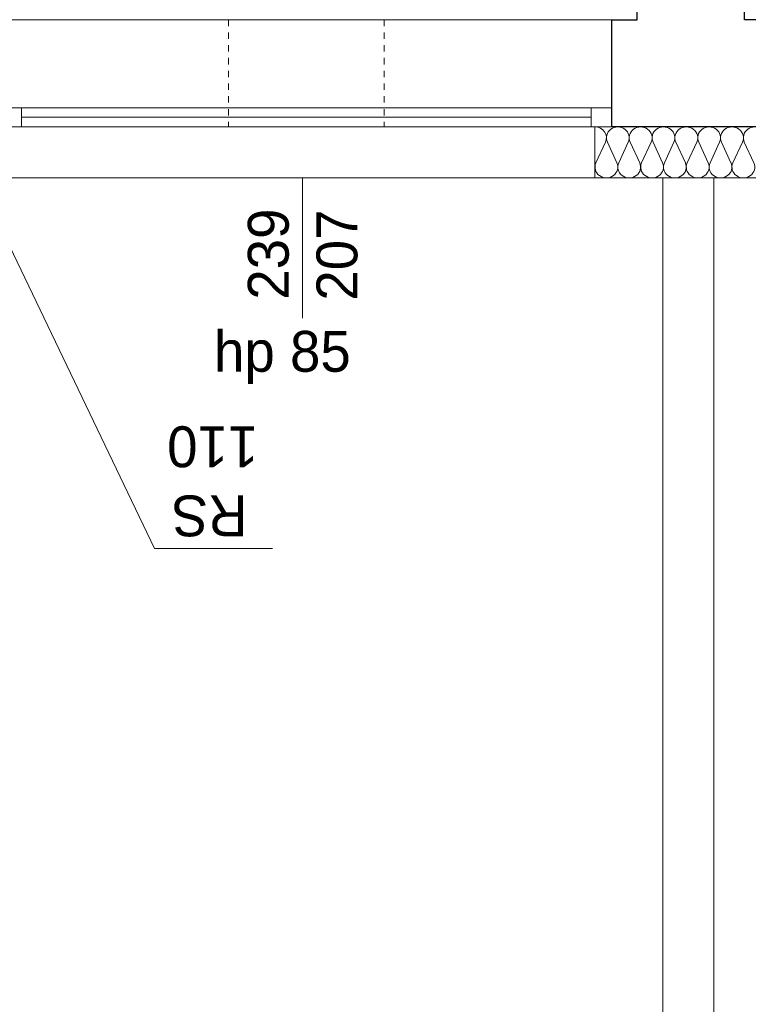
# Model space of a CAD drawing. Extents: x -220425 to -93252, y -20065 to 80294.
# Tile 71 of 103: x -120399 to -117547, y -13453 to -9595. Entities that reach past the tile are written whole.
import ezdxf

# ---------------------------------------------------------------- set-up
doc = ezdxf.new("R2010")
doc.units = 0
doc.header["$MEASUREMENT"] = 0
doc.linetypes.add('Hidden Line', pattern=[50, 25, -25])
doc.layers.add('Arch ocieplenie_Nr_Pióra__22', color=7, linetype='Continuous', lineweight=9, true_color=0x7f7f7f)
doc.layers.add('Arch okna_Nr_Pióra__4', color=7, linetype='Continuous', lineweight=9, true_color=0x029e21)
for name, color, linetype, lineweight in [('Arch rynny_Nr_Pióra__21', 7, 'Continuous', 9), ('Arch schody_Nr_Pióra__21', 7, 'Continuous', 9), ('Arch wyburzenia_Nr_Pióra__46', 5, 'Continuous', 13), ('INWENT.ŚCIANY_Nr_Pióra__1', 7, 'Continuous', 25), ('INWENT.ŚCIANY_Nr_Pióra__101', 8, 'Continuous', 13), ('PODKŁAD', 252, 'Continuous', 35)]:
    doc.layers.add(name, color=color, linetype=linetype, lineweight=lineweight)
doc.styles.add('GENERATED_STYLE_6', font='txt')

# ---------------------------------------------------------------- blocks, each defined once
blk = doc.blocks.new('parter')
at = {"layer": 'Arch ocieplenie_Nr_Pióra__22', "color": 252, "linetype": 'Continuous'}
for p, q in [((-182003.6, -10155.6), (-181966.4, -10074.7)), ((-181958.9, -10074.7), (-181921.8, -10155.6)), ((-181914.3, -10155.6), (-181877.1, -10074.7)), ((-181869.6, -10074.7), (-181832.4, -10155.6)), ((-181824.9, -10155.6), (-181787.7, -10074.7)), ((-181780.2, -10074.7), (-181743, -10155.6)), ((-181735.5, -10155.6), (-181698.3, -10074.7)), ((-181690.8, -10074.7), (-181653.6, -10155.6)), ((-181646.1, -10155.6), (-181608.9, -10074.7)), ((-181601.4, -10074.7), (-181564.3, -10155.6)), ((-181556.8, -10155.6), (-181519.6, -10074.7)), ((-181512.1, -10074.7), (-181474.9, -10155.6)), ((-181467.4, -10155.6), (-181430.2, -10074.7)), ((-181422.7, -10074.7), (-181385.5, -10155.6))]:
    blk.add_line(p, q, dxfattribs=at)
for centre, start_param, end_param in [((-182007.4, -10057.7), 5.870392, 7.853982), ((-181918, -10057.7), 5.870392, 9.837571), ((-181828.6, -10057.7), 5.870392, 9.837571), ((-181739.3, -10057.7), 5.870392, 9.837571), ((-181649.9, -10057.7), 5.870392, 9.837571), ((-181560.5, -10057.7), 5.870392, 9.837571), ((-181471.1, -10057.7), 5.870392, 9.837571), ((-181381.8, -10057.7), 5.870392, 9.837571), ((-181962.7, -10172.6), 2.728799, 6.695979), ((-181873.3, -10172.6), 2.728799, 6.695979), ((-181783.9, -10172.6), 2.728799, 6.695979), ((-181694.6, -10172.6), 2.728799, 6.695979), ((-181605.2, -10172.6), 2.728799, 6.695979), ((-181515.8, -10172.6), 2.728799, 6.695979), ((-181426.4, -10172.6), 2.728799, 6.695979)]:
    blk.add_ellipse(centre, major_axis=(44.7, 0), ratio=0.951846, start_param=start_param, end_param=end_param, dxfattribs=at)
at = {"layer": 'Arch okna_Nr_Pióra__4', "color": 252, "linetype": 'Continuous'}
for p, q in [((-184332.4, -9595.1), (-181942.4, -9595.1)), ((-184332.4, -9940.1), (-181942.4, -9940.1)), ((-184252.4, -9940.1), (-184252.4, -10015.1)), ((-182022.4, -9940.1), (-182022.4, -10015.1)), ((-184252.4, -9977.6), (-182022.4, -9977.6)), ((-184332.4, -10015.1), (-181942.4, -10015.1)), ((-184297.4, -10215.1), (-182007.4, -10215.1)), ((-183152.4, -10215.1), (-183152.4, -10765.1))]:
    blk.add_line(p, q, dxfattribs=at)
at = {"layer": 'Arch rynny_Nr_Pióra__21', "color": 252, "linetype": 'Continuous'}
for p, q in [((-183732.2, -11666.4), (-184387.4, -10300.1)), ((-183269.5, -11666.4), (-183732.2, -11666.4))]:
    blk.add_line(p, q, dxfattribs=at)
at = {"layer": 'Arch schody_Nr_Pióra__21', "color": 252, "linetype": 'Continuous'}
for p, q in [((-181742.4, -10215.1), (-181742.4, -17665.1)), ((-181542.4, -10215.1), (-181542.4, -17665.1))]:
    blk.add_line(p, q, dxfattribs=at)
at = {"layer": 'Arch wyburzenia_Nr_Pióra__46', "color": 252, "linetype": 'Continuous'}
for p, q in [((-182007.4, -10015.1), (-182007.4, -10215.1)), ((-182007.4, -10215.1), (-181292.4, -10215.1))]:
    blk.add_line(p, q, dxfattribs=at)
at = {"layer": 'INWENT.ŚCIANY_Nr_Pióra__1', "color": 252, "linetype": 'Continuous'}
for p, q in [((-181842.4, -9595.1), (-181842.4, -3945.1)), ((-181422.4, -9595.1), (-181422.4, -3945.1)), ((-181942.4, -9595.1), (-181842.4, -9595.1)), ((-181942.4, -9595.1), (-181942.4, -10015.1)), ((-181342.4, -9595.1), (-181422.4, -9595.1)), ((-181342.4, -10015.1), (-181942.4, -10015.1))]:
    blk.add_line(p, q, dxfattribs=at)
at = {"layer": 'INWENT.ŚCIANY_Nr_Pióra__101', "color": 252, "linetype": 'Hidden Line'}
for p, q in [((-183442.4, -9595.1), (-182832.4, -9595.1)), ((-183442.4, -9595.1), (-183442.4, -10015.1)), ((-182832.4, -9595.1), (-182832.4, -10015.1)), ((-183442.4, -10015.1), (-182832.4, -10015.1))]:
    blk.add_line(p, q, dxfattribs=at)
at = {"layer": 'Arch okna_Nr_Pióra__4', "color": 252, "linetype": 'Continuous', "style": 'GENERATED_STYLE_6'}
for s, p in [('239', (-183206.6, -10692.1)), ('207', (-182937.9, -10695.9))]:
    blk.add_text(s, height=160, rotation=90, dxfattribs=at).set_placement(p)
blk.add_text('hp 85', height=160, dxfattribs=at).set_placement((-183499, -10974.5))
at = {"layer": 'Arch rynny_Nr_Pióra__21', "color": 252, "linetype": 'Continuous', "style": 'GENERATED_STYLE_6'}
for s, p in [('110', (-183325.6, -11188.3)), ('RS', (-183367.5, -11459.1))]:
    blk.add_text(s, height=160, rotation=180, dxfattribs=at).set_placement(p)

msp = doc.modelspace()

# ---------------------------------------------------------------- block references
at = {"layer": 'PODKŁAD'}
msp.add_blockref('parter', (63860.6, 0), dxfattribs=at)
msp.add_blockref('parter', (63860.6, 0), dxfattribs=at)

doc.saveas('drawing.dxf')
